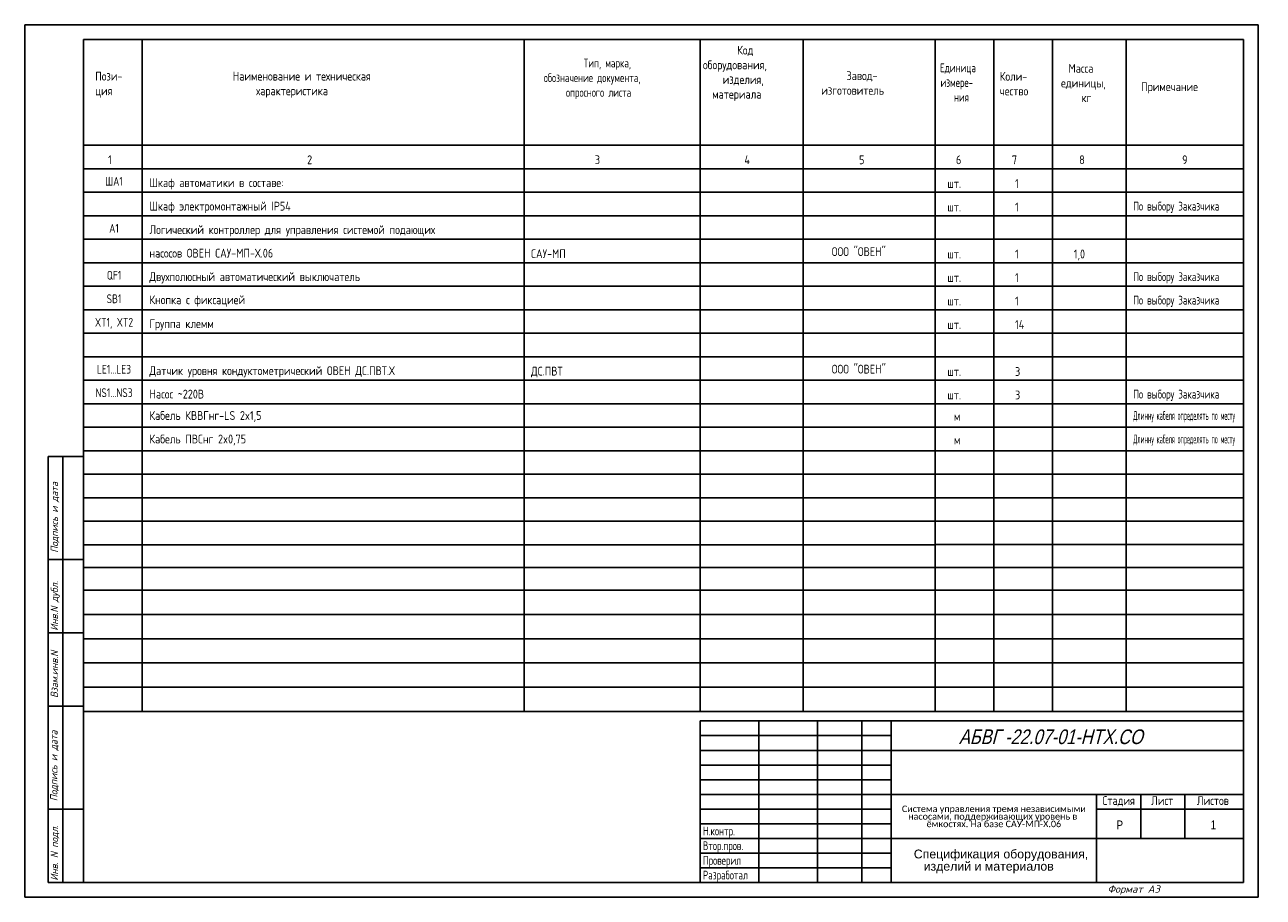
# Model space of a CAD drawing. Header units: millimetres. Extents: x 319 to 741, y 966 to 1263.
import ezdxf
from ezdxf.enums import TextEntityAlignment as Align

# ---------------------------------------------------------------- set-up
doc = ezdxf.new("R2010")
doc.units = ezdxf.units.MM
for name, color, linetype in [('_FORMAT OSNOVNAJA', 1, 'Continuous'), ('_FORMAT TONKAJA', 7, 'Continuous'), ('_KIP_NOVOE', 3, 'Continuous'), ('_TABLITSA OSNOVNAJA', 3, 'Continuous'), ('_TABLITSA TONKAJA', 2, 'Continuous'), ('_TEKST', 2, 'Continuous'), ('Текст', 7, 'Continuous'), ('Форматка', 4, 'Continuous')]:
    doc.layers.add(name, color=color, linetype=linetype)
doc.styles.add('35', font='romans.shx', dxfattribs={"width": 0.7, "oblique": 15, "height": 3.5})
doc.styles.add('Arial', font='arial.ttf')
doc.styles.add('Romans8', font='romans8.shx', dxfattribs={"width": 0.8, "height": 3})

msp = doc.modelspace()

# ---------------------------------------------------------------- linework, layer by layer
msp.add_line((739.33, 1262.51), (319.33, 1262.51))
at = {"layer": '_FORMAT OSNOVNAJA', "color": 7}
for p, q in [((339.33, 970.51), (339.33, 1257.51)), ((339.33, 1257.51), (734.31, 1257.51)), ((734.31, 1257.51), (734.31, 970.51)), ((549.31, 1025.51), (549.31, 970.51)), ((734.31, 1025.51), (549.31, 1025.51)), ((327.31, 970.51), (339.31, 970.51)), ((327.31, 970.51), (339.31, 970.51)), ((734.31, 970.51), (339.31, 970.51))]:
    msp.add_line(p, q, dxfattribs=at)
at = {"layer": '_FORMAT TONKAJA', "color": 7, "lineweight": -3}
for p, q in [((319.33, 1262.51), (319.33, 965.51)), ((319.33, 1262.51), (319.33, 965.51)), ((319.33, 1262.51), (319.33, 965.51)), ((739.33, 1262.51), (739.33, 965.51)), ((739.33, 1262.51), (739.33, 965.51)), ((739.33, 1262.51), (739.33, 965.51)), ((739.33, 1262.51), (739.33, 965.51)), ((739.33, 1262.51), (739.33, 965.51))]:
    msp.add_line(p, q, dxfattribs=at)
at = {"layer": '_FORMAT TONKAJA', "color": 7, "linetype": 'ByBlock', "lineweight": -3, "ltscale": 0.4}
for p in [(319.33, 965.51), (529.33, 965.51), (529.33, 965.51)]:
    msp.add_line(p, (739.33, 965.51), dxfattribs=at)
at = {"layer": '_TABLITSA OSNOVNAJA', "color": 7}
for p, q in [((339.33, 1257.51), (734.33, 1257.51)), ((359.33, 1213.51), (359.33, 1257.51)), ((489.33, 1213.51), (489.33, 1257.51)), ((549.33, 1213.51), (549.33, 1257.51)), ((584.33, 1213.51), (584.33, 1257.51)), ((629.33, 1213.51), (629.33, 1257.51)), ((649.33, 1213.51), (649.33, 1257.51)), ((669.33, 1213.51), (669.33, 1257.51)), ((694.33, 1213.51), (694.33, 1257.51)), ((339.33, 1221.51), (734.33, 1221.51)), ((339.33, 1213.51), (734.33, 1213.51)), ((339.33, 1213.51), (734.33, 1213.51)), ((339.33, 1213.51), (734.33, 1213.51)), ((359.33, 1213.51), (359.33, 1028.78)), ((489.33, 1213.51), (489.33, 1028.78)), ((549.33, 1213.51), (549.33, 1028.78)), ((584.33, 1213.51), (584.33, 1028.78)), ((629.33, 1213.51), (629.33, 1028.78)), ((649.33, 1213.51), (649.33, 1028.78)), ((669.33, 1213.51), (669.33, 1028.78)), ((694.33, 1213.51), (694.33, 1028.78)), ((339.42, 1061.75), (734.33, 1061.75)), ((339.42, 1053.51), (734.33, 1053.51)), ((339.42, 1053.51), (734.33, 1053.51)), ((339.42, 1045.26), (734.33, 1045.26)), ((339.42, 1045.26), (734.33, 1045.26)), ((339.42, 1045.26), (734.33, 1045.26)), ((339.42, 1037.02), (734.33, 1037.02)), ((339.42, 1037.02), (734.33, 1037.02)), ((339.42, 1037.02), (734.33, 1037.02)), ((339.42, 1028.78), (734.33, 1028.78)), ((339.42, 1028.78), (734.33, 1028.78)), ((339.42, 1028.78), (734.33, 1028.78)), ((569.31, 1025.51), (569.31, 970.51)), ((589.31, 970.51), (589.31, 1025.51)), ((604.31, 1025.51), (604.31, 970.51)), ((614.31, 970.51), (614.31, 1025.51)), ((734.31, 1015.51), (614.31, 1015.51)), ((614.31, 1000.51), (734.31, 1000.51)), ((684.31, 1000.51), (684.31, 970.51)), ((699.31, 985.51), (699.31, 1000.51)), ((714.31, 1000.51), (714.31, 985.51)), ((684.31, 995.51), (734.31, 995.51)), ((734.31, 985.51), (614.31, 985.51))]:
    msp.add_line(p, q, dxfattribs=at)
at = {"layer": '_TABLITSA TONKAJA', "color": 7}
for p, q in [((339.33, 1213.51), (629.33, 1213.51)), ((339.33, 1205.51), (629.33, 1205.51)), ((629.33, 1205.51), (734.33, 1205.51)), ((339.33, 1197.51), (629.33, 1197.51)), ((629.33, 1197.51), (734.33, 1197.51)), ((339.33, 1189.51), (629.33, 1189.51)), ((629.33, 1189.51), (734.33, 1189.51)), ((339.33, 1181.51), (734.33, 1181.51)), ((339.33, 1173.51), (734.33, 1173.51)), ((339.33, 1165.51), (629.33, 1165.51)), ((629.33, 1165.51), (734.33, 1165.51)), ((339.33, 1157.51), (629.33, 1157.51)), ((629.33, 1157.51), (734.33, 1157.51)), ((339.33, 1149.51), (734.33, 1149.51)), ((339.33, 1141.51), (734.33, 1141.51)), ((339.33, 1133.51), (734.33, 1133.51)), ((339.33, 1125.51), (734.33, 1125.51)), ((339.33, 1117.51), (629.33, 1117.51)), ((629.33, 1117.51), (734.33, 1117.51)), ((339.33, 1109.51), (734.33, 1109.51)), ((339.33, 1101.51), (734.33, 1101.51)), ((339.33, 1093.51), (734.33, 1093.51)), ((629.33, 1085.51), (339.33, 1085.51)), ((629.33, 1085.53), (734.33, 1085.53)), ((339.42, 1077.75), (629.33, 1077.75)), ((629.42, 1077.75), (734.42, 1077.75)), ((339.42, 1069.99), (629.33, 1069.99)), ((629.42, 1069.99), (734.42, 1069.99)), ((549.31, 1020.51), (614.31, 1020.51)), ((549.31, 1015.51), (614.31, 1015.51)), ((614.31, 1010.51), (549.31, 1010.51)), ((614.31, 1010.51), (549.31, 1010.51)), ((549.31, 1005.51), (614.31, 1005.51)), ((549.31, 1005.51), (614.31, 1005.51)), ((549.31, 1000.51), (614.31, 1000.51)), ((549.31, 1000.51), (614.31, 1000.51)), ((614.31, 995.51), (549.31, 995.51)), ((614.31, 995.51), (549.31, 995.51)), ((549.31, 990.51), (614.31, 990.51)), ((549.31, 990.51), (614.31, 990.51)), ((614.31, 985.51), (549.31, 985.51)), ((614.31, 985.51), (549.31, 985.51)), ((614.31, 980.51), (549.31, 980.51)), ((614.31, 980.51), (549.31, 980.51)), ((549.31, 975.51), (614.31, 975.51)), ((549.31, 975.51), (614.31, 975.51))]:
    msp.add_line(p, q, dxfattribs=at)
at = {"layer": 'Форматка', "color": 7, "lineweight": -3}
for p, q in [((339.33, 1115.51), (327.33, 1115.51)), ((327.33, 970.51), (327.33, 1115.51)), ((332.33, 970.51), (332.33, 1115.51)), ((339.33, 1080.51), (327.33, 1080.51)), ((339.33, 1055.51), (327.33, 1055.51)), ((339.33, 1030.51), (327.33, 1030.51)), ((339.33, 995.51), (327.33, 995.51))]:
    msp.add_line(p, q, dxfattribs=at)

# ---------------------------------------------------------------- texts
at = {"lineweight": -3, "style": 'Arial', "oblique": 15, "width": 0.8}
msp.add_text('АБВГ -22.07-01-НТХ.СО', height=5, dxfattribs=at).set_placement((699.98, 1020.13), align=Align.MIDDLE_RIGHT)
at = {"color": 7, "style": 'Arial', "width": 0.8}
msp.add_text('Р', height=3, dxfattribs=at).set_placement((691.08, 988.63))
at = {"style": 'Arial', "width": 0.8}
msp.add_text('1', height=3, dxfattribs=at).set_placement((723.12, 988.63))
at = {"insert": (649.31, 993.01), "char_height": 2.2, "width": 70, "attachment_point": 5, "line_spacing_factor": 0.7, "style": 'Arial'}
msp.add_mtext('{\\fCalibri|b0|i0|c204|p34;Система управления тремя независимыми насосами, поддерживающих уровень в \\H1.7557x; \\H0.56958x;ёмкостях. На базе САУ-МП-Х.06\\H1.8788x; }', dxfattribs=at)
at = {"layer": '_KIP_NOVOE', "color": 7, "style": 'Arial'}
for s, p in [('Спецификация оборудования,', (622.05, 978.72)), ('изделий и материалов', (625.41, 974.56))]:
    msp.add_text(s, height=3, dxfattribs=at).set_placement(p)
at = {"layer": '_TEKST', "color": 7, "style": 'Romans8'}
for s, width, p in [('1', 0.8, (348.33, 1215.03)), ('2', 0.8, (416.33, 1215.05)), ('3', 0.8, (514.33, 1215.06)), ('4', 0.8, (565.33, 1215.06)), ('5', 0.8, (604.33, 1215.04)), ('6', 0.8, (637.33, 1215.04)), ('7', 0.8, (656.33, 1215.04)), ('8', 0.8, (679.33, 1215.04)), ('9', 0.8, (714.33, 1215.04)), ('ША1', 0.75, (349.72, 1207.73)), ('A1', 0.75, (349.72, 1191.73)), ('QF1', 0.75, (349.72, 1175.73)), ('SB1', 0.75, (349.72, 1167.73)), ('XT1, XT2', 0.75, (349.72, 1159.73)), ('LE1...LE3', 0.75, (349.72, 1143.73)), ('NS1...NS3', 0.75, (349.72, 1135.76))]:
    msp.add_text(s, height=3, dxfattribs=dict(at, width=width)).set_placement(p, align=Align.CENTER)
at = {"layer": '_TEKST', "color": 7, "ltscale": 0.5, "style": 'Romans8'}
for s, width, p in [('Шкаф автоматики в составе:', 0.8, (361.78, 1207.26)), ('Шкаф электромонтажный IP54', 0.8, (361.78, 1199.26)), ('По выбору Заказчика', 0.7, (696.78, 1199.26)), ('Логический контроллер для управления системой подающих ', 0.8, (361.78, 1191.26)), ('насосов ОВЕН САУ-МП-Х.06', 0.8, (361.78, 1183.26)), ('САУ-МП', 0.8, (491.73, 1183.09)), ('ООО "ОВЕН"', 0.8, (594.12, 1183.78)), ('Двухполюсный автоматический выключатель', 0.8, (361.78, 1175.26)), ('По выбору Заказчика', 0.7, (696.78, 1175.26)), ('Кнопка с фиксацией', 0.8, (361.78, 1167.38)), ('По выбору Заказчика', 0.7, (696.78, 1167.26)), ('Группа клемм', 0.8, (361.78, 1159.26)), ('Датчик уровня кондуктометрический ОВЕН ДС.ПВТ.Х', 0.8, (361.78, 1143.26)), ('ДС.ПВТ', 0.8, (491.73, 1143.09)), ('ООО "ОВЕН"', 0.8, (594.12, 1143.78)), ('По выбору Заказчика', 0.7, (696.78, 1135.26)), ('Насос ~220В', 0.8, (361.78, 1135.28)), ('Кабель КВВГнг-LS 2x1,5', 0.8, (361.78, 1127.99)), ('Длинну кабеля определять по месту', 0.4, (696.78, 1127.99)), ('Кабель ПВСнг 2x0,75', 0.8, (361.78, 1119.99)), ('Длинну кабеля определять по месту', 0.4, (696.78, 1119.99))]:
    msp.add_text(s, height=3, dxfattribs=dict(at, width=width)).set_placement(p)
at = {"layer": '_TEKST', "color": 7, "style": 'Romans8', "width": 0.8}
for s, p in [('шт.', (633.5, 1206.96)), ('1', (656.54, 1206.96)), ('1', (656.54, 1198.96)), ('шт.', (633.5, 1198.96)), ('шт.', (633.5, 1182.96)), ('1', (656.54, 1182.96)), ('1,0', (676.54, 1182.96)), ('шт.', (633.5, 1174.96)), ('1', (656.54, 1174.96)), ('шт.', (633.5, 1166.96)), ('1', (656.54, 1166.96)), ('шт.', (633.5, 1158.96)), ('14', (656.54, 1158.96)), ('шт.', (633.5, 1142.96)), ('3', (656.54, 1142.96)), ('шт.', (633.5, 1134.99)), ('3', (656.54, 1134.99)), ('м', (635.7, 1127.69)), ('м', (635.7, 1119.69))]:
    msp.add_text(s, height=3, dxfattribs=at).set_placement(p)
at = {"layer": '_TEKST', "color": 7, "char_height": 3, "attachment_point": 1, "style": 'Romans8'}
for s, insert, width in [('\\pi11.602;Код \\P\\pi-0.061587;оборудования, \\P\\pi6.6527;изделия, \\P\\pi3.0625;материала', (550.32, 1255.36), 31.6534), ('\\pi17.098;{\\W0.7;Тип, марка,\\P\\pi3.4967;обозначение документа, \\P\\pi11.066;опросного листа}', (492.54, 1250.98), 56.7908), ('\\pi0.10366;{\\W0.7;Единица\\P\\pi0.2713;измере-\\P\\pi4.8537;ния}', (630.87, 1249.35), 16.6643), ('\\pi4.1866;Масса\\P\\pi1.6339;единицы, \\P\\pi8.6319;кг', (670.54, 1249.17), 22.473), ('Пози-\\Pция', (343.33, 1246.51), 14.0945), ('Наименование и техническая\\P     характеристика', (390.15, 1246.51), 72.8331), ('\\pi8.5956;Завод-\\P\\pi0;изготовитель', (590.55, 1246.67), 33.2562), ('Коли-\\Pчество', (651.32, 1246.45), 15.9524), ('Примечание', (699.47, 1242.92), 29.0507)]:
    msp.add_mtext(s, dxfattribs=dict(at, insert=insert, width=width))
at = {"layer": 'Текст', "color": 7, "ltscale": 6.666667, "char_height": 3, "style": 'Romans8'}
for s, insert, width, attachment_point in [('Стадия', (691.81, 999.9), 15, 2), ('\\pi3.55;Лист', (699.31, 999.9), 15, 1), ('\\pi4.1499;Листов', (714.31, 999.9), 20, 1)]:
    msp.add_mtext(s, dxfattribs=dict(at, insert=insert, width=width, attachment_point=attachment_point))
at = {"layer": 'Текст', "color": 7, "insert": (550.25, 1004.55), "char_height": 3, "width": 21.4279, "attachment_point": 1, "style": 'Romans8'}
msp.add_mtext('{\\W0.7;\\P\\P\\PН.контр.   \\PВтор.пров.\\PПроверил\\PРазработал}', dxfattribs=at)
at = {"layer": 'Форматка', "color": 7, "lineweight": -3, "style": '35', "oblique": 15, "width": 0.9}
for s, p in [('Подпись и дата', (330.67, 1082.75)), ('Инв.N дубл.', (330.67, 1056.21)), ('Взам.инв.N', (330.67, 1033.33)), ('Подпись и дата', (330.48, 998.18)), ('Инв. N подл.', (330.67, 971.14))]:
    msp.add_text(s, height=2.5, rotation=90, dxfattribs=at).set_placement(p)
at = {"layer": 'Форматка', "color": 7, "lineweight": -3, "style": '35', "oblique": 15}
msp.add_text('Формат А3', height=2.5, dxfattribs=at).set_placement((688.02, 967.04))

doc.saveas('drawing.dxf')
